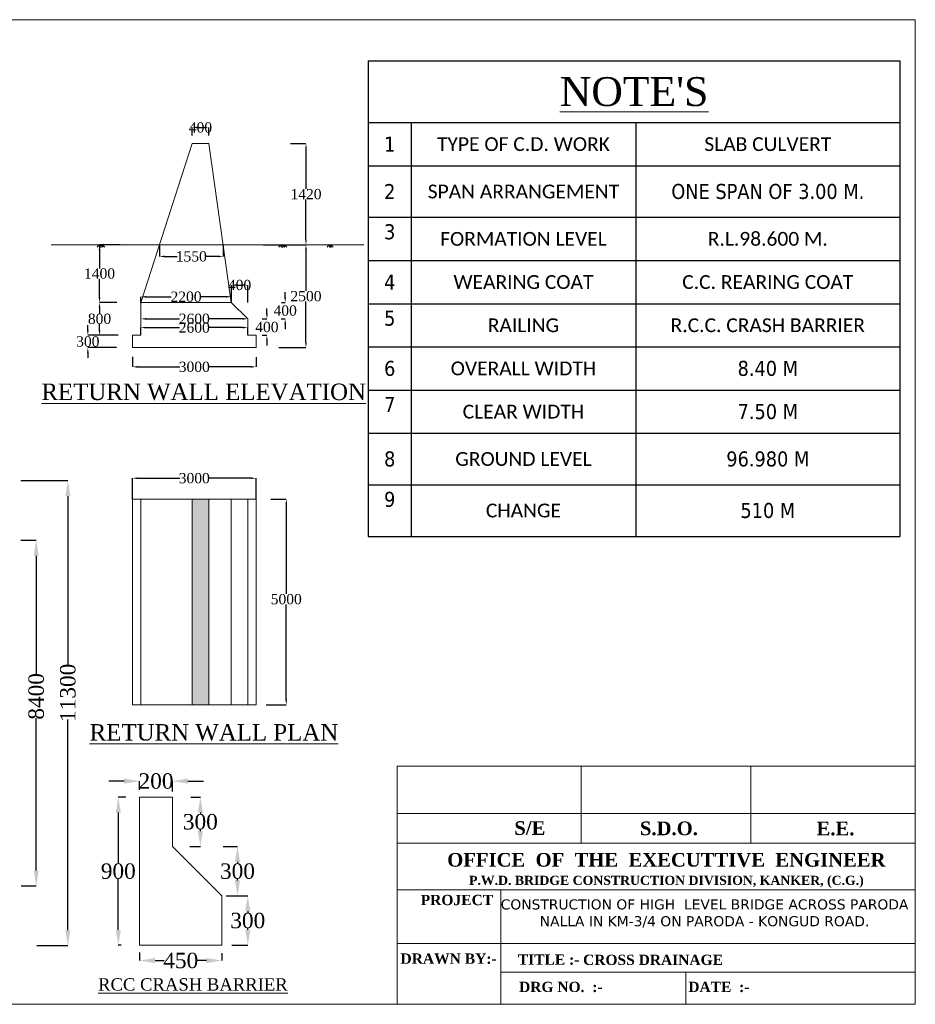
# Model space of a CAD drawing. Header units: millimetres. Extents: x 103078 to 28304254, y -3207472 to 1073464.
# Tile 4 of 4: x 28217210 to 28304254, y 977751 to 1073464. Entities that reach past the tile are written whole.
import ezdxf

# ---------------------------------------------------------------- set-up
doc = ezdxf.new("R2010")
doc.units = ezdxf.units.MM
doc.header["$LTSCALE"] = 60
doc.header["$MEASUREMENT"] = 0
doc.linetypes.add('ACAD_ISO03W100', pattern=[30, 12, -18])
doc.layers.add('PDF_H.F.L.', color=7, linetype='ACAD_ISO03W100')
doc.styles.add('PDF Arial Bold', font='times.ttf')
doc.dimstyles.get("Standard").update_dxf_attribs({"dimtxt": 400, "dimasz": 215, "dimexe": 0.18, "dimexo": 0.0625, "dimgap": 0.09, "dimtad": 0, "dimtih": 1, "dimtoh": 1, "dimdec": 0, "dimzin": 4, "dimdsep": 46, "dimtxsty": 'Standard', "dimblk": 'OPEN90', "dimcen": 0, "dimadec": 0, "dimazin": 1, "dimtfac": 1, "dimtdec": 0, "dimtix": 1, "dimtofl": 0, "dimtmove": 0, "dimatfit": 3, "dimldrblk": 'OPEN30', "dimfxl": 1, "dimtolj": 1, "dimtzin": 0, "dimarcsym": 0})

# ---------------------------------------------------------------- blocks, each defined once
blk = doc.blocks.new('*T133')
at = {"color": 0, "linetype": 'ByBlock', "lineweight": -2, "ltscale": 2, "transparency": 16777216}
for p, q in [((0, 0), (51656, 0)), ((0, 0), (0, -46214)), ((51656, 0), (51656, -46214)), ((0, -5998), (51656, -5998)), ((4160, -5998), (4160, -46214)), ((25992, -5998), (25992, -46214)), ((0, -10197), (51656, -10197)), ((0, -15203), (51656, -15203)), ((0, -19402), (51656, -19402)), ((0, -23601), (51656, -23601)), ((0, -27800), (51656, -27800)), ((0, -31999), (51656, -31999)), ((0, -36198), (51656, -36198)), ((0, -41206), (51656, -41206)), ((0, -46214), (51656, -46214))]:
    blk.add_line(p, q, dxfattribs=at)
at = {"color": 0, "linetype": 'Continuous', "lineweight": 9, "ltscale": 2, "transparency": 16777216}
for s, insert, char_height, width, attachment_point in [("{\\fTimes New Roman|b0|i0|c0|p18;\\L\\C256;NOTE'S}", (25828, -2999), 2810.51, 50306.46, 5), ('{\\fTahoma|b0|i0|c0|p34;\\C256;1', (2080, -8097), 1461.32, 2810.51, 5), ('{\\fCalibri|b0|i0|c0|p34;\\H0.91667x;\\C256;TYPE OF C.D. WORK  }', (15076, -8097), 1461.32, 20483.41, 5), ('{\\fCalibri|b0|i0|c0|p34;\\H0.91667x;\\C256;SLAB CULVERT}', (38824, -8097), 1461.32, 24314.46, 5), ('{\\fTahoma|b0|i0|c0|p34;\\C256;2', (2080, -12700), 1461.32, 2810.51, 5), ('{\\fCalibri|b0|i0|c0|p34;\\H0.91667x;\\C256;SPAN ARRANGEMENT}', (15076, -12700), 1461.32, 20483.41, 5), ('{\\fTahoma|b0|i0|c0|p34;\\C256;ONE SPAN OF 3.00 M.}', (38824, -12700), 1461.32, 24314.46, 5), ('{\\fTahoma|b0|i0|c0|p34;\\C256;3', (2080, -15878), 1461.32, 2810.51, 2), ('{\\fCalibri|b0|i0|c0|p34;\\H0.91667x;\\C256;FORMATION LEVEL   }', (15076, -17303), 1461.32, 20483.41, 5), ('{\\fCalibri|b0|i0|c0|p34;\\H0.91667x;\\C256;R.L.98.600 M.}', (38824, -17303), 1461.32, 24314.46, 5), ('{\\fTahoma|b0|i0|c0|p34;\\C256;4', (2080, -21502), 1461.32, 2810.51, 5), ('{\\fCalibri|b0|i0|c0|p34;\\H0.91667x;\\C256;WEARING COAT }', (15076, -21502), 1461.32, 20483.41, 5), ('{\\fCalibri|b0|i0|c0|p34;\\H0.91667x;\\C256;C.C. REARING COAT}', (38824, -21502), 1461.32, 24314.46, 5), ('{\\fTahoma|b0|i0|c0|p34;\\C256;5', (2080, -24276), 1461.32, 2810.51, 2), ('{\\fCalibri|b0|i0|c0|p34;\\H0.91667x;\\C256;RAILING}', (15076, -25701), 1461.32, 20483.41, 5), ('{\\fCalibri|b0|i0|c0|p34;\\H0.91667x;\\C256;R.C.C. CRASH BARRIER}', (38824, -25701), 1461.32, 24314.46, 5), ('{\\fTahoma|b0|i0|c0|p34;\\C256;6', (2080, -29900), 1461.32, 2810.51, 5), ('{\\fCalibri|b0|i0|c0|p34;\\H0.91667x;\\C256;OVERALL WIDTH}', (15076, -29900), 1461.32, 20483.41, 5), ('{\\fTahoma|b0|i0|c0|p34;\\C256;8.40 M}', (38824, -29900), 1461.32, 24314.46, 5), ('{\\fTahoma|b0|i0|c0|p34;\\C256;7', (2080, -32674), 1461.32, 2810.51, 2), ('{\\fCalibri|b0|i0|c0|p34;\\H0.91667x;\\C256;CLEAR WIDTH}', (15076, -34099), 1461.32, 20483.41, 5), ('{\\fTahoma|b0|i0|c0|p34;\\C256;7.50 M}', (38824, -34099), 1461.32, 24314.46, 5), ('{\\fTahoma|b0|i0|c0|p34;\\C256;8', (2080, -38702), 1461.32, 2810.51, 5), ('{\\fCalibri|b0|i0|c0|p34;\\H0.91667x;\\C256;GROUND LEVEL }', (15076, -38702), 1461.32, 20483.41, 5), ('{\\fTahoma|b0|i0|c0|p34;\\C256;96.980 M}', (38824, -38702), 1461.32, 24314.46, 5), ('{\\fTahoma|b0|i0|c0|p34;\\C256;9', (2080, -41881), 1461.32, 2810.51, 2), ('{\\fCalibri|b0|i0|c0|p34;\\H0.91667x;\\C256;CHANGE}', (15076, -43710), 1461.32, 20483.41, 5), ('{\\fTahoma|b0|i0|c0|p34;\\C256;510 M}', (38824, -43710), 1461.32, 24314.46, 5)]:
    blk.add_mtext(s, dxfattribs=dict(at, insert=insert, char_height=char_height, width=width, attachment_point=attachment_point))
blk = doc.blocks.new('*D154')
at = {"color": 0, "linetype": 'Continuous', "lineweight": -2, "ltscale": 2, "transparency": 16777216}
for p, q in [((28243518, 1061422), (28245035, 1061422)), ((28245035, 1060922), (28245035, 1057011)), ((28245035, 1052082), (28245035, 1055993)), ((28243957, 1051582), (28245035, 1051582))]:
    blk.add_line(p, q, dxfattribs=at)
at = {"color": 0, "linetype": 'Continuous', "lineweight": 9, "ltscale": 2, "transparency": 16777216}
for points in [[(28244952, 1060922), (28245119, 1060922), (28245035, 1061422)], [(28244952, 1052082), (28245119, 1052082), (28245035, 1051582)]]:
    blk.add_solid(points, dxfattribs=at)
at = {"layer": 'Defpoints', "color": 0, "linetype": 'Continuous', "lineweight": 9, "ltscale": 2, "transparency": 16777216}
for p in [(28243518, 1061422), (28243957, 1051582), (28245035, 1051582)]:
    blk.add_point(p, dxfattribs=at)
at = {"color": 0, "linetype": 'Continuous', "lineweight": 9, "ltscale": 2, "transparency": 16777216, "insert": (28245035, 1056502), "char_height": 1000, "attachment_point": 5, "style": 'PDF Arial Bold'}
blk.add_mtext('\\A1;1420', dxfattribs=at)
blk = doc.blocks.new('*D155')
at = {"color": 0, "linetype": 'Continuous', "lineweight": -2, "ltscale": 2, "transparency": 16777216}
for p, q in [((28228179, 1040686), (28228179, 1039715)), ((28240179, 1040653), (28240179, 1039715)), ((28228679, 1039715), (28232758, 1039715)), ((28239679, 1039715), (28235599, 1039715))]:
    blk.add_line(p, q, dxfattribs=at)
at = {"color": 0, "linetype": 'Continuous', "lineweight": 9, "ltscale": 2, "transparency": 16777216}
for points in [[(28228679, 1039798), (28228679, 1039631), (28228179, 1039715)], [(28239679, 1039798), (28239679, 1039631), (28240179, 1039715)]]:
    blk.add_solid(points, dxfattribs=at)
at = {"layer": 'Defpoints', "color": 0, "linetype": 'Continuous', "lineweight": 9, "ltscale": 2, "transparency": 16777216}
for p in [(28228179, 1040687), (28240179, 1040653), (28240179, 1039715)]:
    blk.add_point(p, dxfattribs=at)
at = {"color": 0, "linetype": 'Continuous', "lineweight": 9, "ltscale": 2, "transparency": 16777216, "insert": (28234179, 1039715), "char_height": 1000, "attachment_point": 5, "style": 'PDF Arial Bold'}
blk.add_mtext('\\A1;3000', dxfattribs=at)
blk = doc.blocks.new('*D156')
at = {"color": 0, "linetype": 'Continuous', "lineweight": -2, "ltscale": 2, "transparency": 16777216}
for p, q in [((28228979, 1042782), (28228979, 1043535)), ((28229479, 1043535), (28232744, 1043535)), ((28238879, 1043535), (28235613, 1043535)), ((28239379, 1042782), (28239379, 1043535))]:
    blk.add_line(p, q, dxfattribs=at)
at = {"color": 0, "linetype": 'Continuous', "lineweight": 9, "ltscale": 2, "transparency": 16777216}
for points in [[(28229479, 1043618), (28229479, 1043452), (28228979, 1043535)], [(28238879, 1043618), (28238879, 1043452), (28239379, 1043535)]]:
    blk.add_solid(points, dxfattribs=at)
at = {"layer": 'Defpoints', "color": 0, "linetype": 'Continuous', "lineweight": 9, "ltscale": 2, "transparency": 16777216}
for p in [(28239379, 1043535), (28228979, 1042782), (28239379, 1042782)]:
    blk.add_point(p, dxfattribs=at)
at = {"color": 0, "linetype": 'Continuous', "lineweight": 9, "ltscale": 2, "transparency": 16777216, "insert": (28234179, 1043535), "char_height": 1000, "attachment_point": 5, "style": 'PDF Arial Bold'}
blk.add_mtext('\\A1;2600', dxfattribs=at)
blk = doc.blocks.new('*D157')
at = {"color": 0, "linetype": 'Continuous', "lineweight": -2, "ltscale": 2, "transparency": 16777216}
for p, q in [((28228979, 1045982), (28228979, 1046528)), ((28229479, 1046528), (28231944, 1046528)), ((28237279, 1046528), (28234813, 1046528)), ((28237779, 1045982), (28237779, 1046528))]:
    blk.add_line(p, q, dxfattribs=at)
at = {"color": 0, "linetype": 'Continuous', "lineweight": 9, "ltscale": 2, "transparency": 16777216}
for points in [[(28229479, 1046611), (28229479, 1046445), (28228979, 1046528)], [(28237279, 1046611), (28237279, 1046445), (28237779, 1046528)]]:
    blk.add_solid(points, dxfattribs=at)
at = {"layer": 'Defpoints', "color": 0, "linetype": 'Continuous', "lineweight": 9, "ltscale": 2, "transparency": 16777216}
for p in [(28237779, 1046528), (28228979, 1045982), (28237779, 1045982)]:
    blk.add_point(p, dxfattribs=at)
at = {"color": 0, "linetype": 'Continuous', "lineweight": 9, "ltscale": 2, "transparency": 16777216, "insert": (28233379, 1046528), "char_height": 1000, "attachment_point": 5, "style": 'PDF Arial Bold'}
blk.add_mtext('\\A1;2200', dxfattribs=at)
blk = doc.blocks.new('*D166')
at = {"color": 0, "linetype": 'Continuous', "lineweight": -2, "ltscale": 2, "transparency": 16777216}
for p, q in [((28230792, 1051582), (28230792, 1050450)), ((28236981, 1051582), (28236981, 1050450)), ((28231292, 1050450), (28232523, 1050450)), ((28236481, 1050450), (28235250, 1050450))]:
    blk.add_line(p, q, dxfattribs=at)
at = {"color": 0, "linetype": 'Continuous', "lineweight": 9, "ltscale": 2, "transparency": 16777216}
for points in [[(28231292, 1050534), (28231292, 1050367), (28230792, 1050450)], [(28236481, 1050534), (28236481, 1050367), (28236981, 1050450)]]:
    blk.add_solid(points, dxfattribs=at)
at = {"layer": 'Defpoints', "color": 0, "linetype": 'Continuous', "lineweight": 9, "ltscale": 2, "transparency": 16777216}
for p in [(28230792, 1051582), (28236981, 1051582), (28236981, 1050450)]:
    blk.add_point(p, dxfattribs=at)
at = {"color": 0, "linetype": 'Continuous', "lineweight": 9, "ltscale": 2, "transparency": 16777216, "insert": (28233887, 1050450), "char_height": 1000, "attachment_point": 5, "style": 'PDF Arial Bold'}
blk.add_mtext('\\A1;1550', dxfattribs=at)
blk = doc.blocks.new('*D167')
at = {"color": 0, "linetype": 'Continuous', "lineweight": -2, "ltscale": 2, "transparency": 16777216}
for p, q in [((28233979, 1062204), (28233979, 1062985)), ((28234579, 1062985), (28234979, 1062985)), ((28235579, 1062204), (28235579, 1062985))]:
    blk.add_line(p, q, dxfattribs=at)
at = {"color": 0, "linetype": 'Continuous', "lineweight": 9, "ltscale": 2, "transparency": 16777216}
for points in [[(28234579, 1063085), (28234579, 1062885), (28233979, 1062985)], [(28234979, 1063085), (28234979, 1062885), (28235579, 1062985)]]:
    blk.add_solid(points, dxfattribs=at)
at = {"layer": 'Defpoints', "color": 0, "linetype": 'Continuous', "lineweight": 9, "ltscale": 2, "transparency": 16777216}
for p in [(28235579, 1062985), (28233979, 1062204), (28235579, 1062204)]:
    blk.add_point(p, dxfattribs=at)
at = {"color": 0, "linetype": 'Continuous', "lineweight": 9, "ltscale": 2, "transparency": 16777216, "insert": (28234779, 1062985), "char_height": 1000, "attachment_point": 5, "style": 'PDF Arial Bold'}
blk.add_mtext('\\A1;400', dxfattribs=at)
blk = doc.blocks.new('*D158')
at = {"color": 0, "linetype": 'Continuous', "lineweight": -2, "ltscale": 2, "transparency": 16777216}
for p, q in [((28240891, 1051582), (28245035, 1051582)), ((28245035, 1051082), (28245035, 1047091)), ((28245035, 1042082), (28245035, 1046073)), ((28242394, 1041582), (28245035, 1041582))]:
    blk.add_line(p, q, dxfattribs=at)
at = {"color": 0, "linetype": 'Continuous', "lineweight": 9, "ltscale": 2, "transparency": 16777216}
for points in [[(28244952, 1051082), (28245119, 1051082), (28245035, 1051582)], [(28244952, 1042082), (28245119, 1042082), (28245035, 1041582)]]:
    blk.add_solid(points, dxfattribs=at)
at = {"layer": 'Defpoints', "color": 0, "linetype": 'Continuous', "lineweight": 9, "ltscale": 2, "transparency": 16777216}
for p in [(28240891, 1051582), (28245035, 1051582), (28242394, 1041582)]:
    blk.add_point(p, dxfattribs=at)
at = {"color": 0, "linetype": 'Continuous', "lineweight": 9, "ltscale": 2, "transparency": 16777216, "insert": (28245035, 1046582), "char_height": 1000, "attachment_point": 5, "style": 'PDF Arial Bold'}
blk.add_mtext('\\A1;2500', dxfattribs=at)
blk = doc.blocks.new('*D159')
at = {"color": 0, "linetype": 'Continuous', "lineweight": -2, "ltscale": 2, "transparency": 16777216}
for p, q in [((28241633, 1026869), (28243118, 1026869)), ((28243117, 1026369), (28243117, 1017638)), ((28243117, 1007369), (28243117, 1016621)), ((28241149, 1006869), (28243118, 1006869))]:
    blk.add_line(p, q, dxfattribs=at)
at = {"color": 0, "linetype": 'Continuous', "lineweight": 9, "ltscale": 2, "transparency": 16777216}
for points in [[(28243034, 1026369), (28243201, 1026369), (28243117, 1026869)], [(28243034, 1007369), (28243201, 1007369), (28243117, 1006869)]]:
    blk.add_solid(points, dxfattribs=at)
at = {"layer": 'Defpoints', "color": 0, "linetype": 'Continuous', "lineweight": 9, "ltscale": 2, "transparency": 16777216}
for p in [(28241633, 1026869), (28241149, 1006869), (28243117, 1006869)]:
    blk.add_point(p, dxfattribs=at)
at = {"color": 0, "linetype": 'Continuous', "lineweight": 9, "ltscale": 2, "transparency": 16777216, "insert": (28243117, 1017130), "char_height": 1000, "attachment_point": 5, "style": 'PDF Arial Bold'}
blk.add_mtext('\\A1;5000', dxfattribs=at)
blk = doc.blocks.new('*D168')
at = {"color": 0, "linetype": 'Continuous', "lineweight": -2, "ltscale": 2, "transparency": 16777216}
for p, q in [((28228179, 1026869), (28228179, 1028893)), ((28228679, 1028893), (28232758, 1028893)), ((28239679, 1028893), (28235599, 1028893)), ((28240179, 1026869), (28240179, 1028893))]:
    blk.add_line(p, q, dxfattribs=at)
at = {"color": 0, "linetype": 'Continuous', "lineweight": 9, "ltscale": 2, "transparency": 16777216}
for points in [[(28228679, 1028976), (28228679, 1028810), (28228179, 1028893)], [(28239679, 1028976), (28239679, 1028810), (28240179, 1028893)]]:
    blk.add_solid(points, dxfattribs=at)
at = {"layer": 'Defpoints', "color": 0, "linetype": 'Continuous', "lineweight": 9, "ltscale": 2, "transparency": 16777216}
for p in [(28240179, 1028893), (28228179, 1026869), (28240179, 1026869)]:
    blk.add_point(p, dxfattribs=at)
at = {"color": 0, "linetype": 'Continuous', "lineweight": 9, "ltscale": 2, "transparency": 16777216, "insert": (28234179, 1028893), "char_height": 1000, "attachment_point": 5, "style": 'PDF Arial Bold'}
blk.add_mtext('\\A1;3000', dxfattribs=at)
blk = doc.blocks.new('*D160')
at = {"color": 0, "linetype": 'Continuous', "lineweight": -2, "ltscale": 2, "transparency": 16777216}
for p, q in [((28225934, 1045982), (28224969, 1045982)), ((28224969, 1045482), (28224969, 1044891)), ((28224969, 1043282), (28224969, 1043873)), ((28225846, 1042782), (28224969, 1042782))]:
    blk.add_line(p, q, dxfattribs=at)
at = {"color": 0, "linetype": 'Continuous', "lineweight": 9, "ltscale": 2, "transparency": 16777216}
for points in [[(28224886, 1045482), (28225053, 1045482), (28224969, 1045982)], [(28224886, 1043282), (28225053, 1043282), (28224969, 1042782)]]:
    blk.add_solid(points, dxfattribs=at)
at = {"layer": 'Defpoints', "color": 0, "linetype": 'Continuous', "lineweight": 9, "ltscale": 2, "transparency": 16777216}
for p in [(28224969, 1045982), (28225934, 1045982), (28225846, 1042782)]:
    blk.add_point(p, dxfattribs=at)
at = {"color": 0, "linetype": 'Continuous', "lineweight": 9, "ltscale": 2, "transparency": 16777216, "insert": (28224969, 1044382), "char_height": 1000, "width": 0.456, "attachment_point": 5, "style": 'PDF Arial Bold'}
blk.add_mtext('\\A1;800', dxfattribs=at)
blk = doc.blocks.new('*D161')
at = {"color": 0, "linetype": 'Continuous', "lineweight": -2, "ltscale": 2, "transparency": 16777216}
for p, q in [((28226967, 1051582), (28224969, 1051582)), ((28224969, 1051082), (28224969, 1049291)), ((28224969, 1046482), (28224969, 1048273)), ((28226646, 1045982), (28224969, 1045982))]:
    blk.add_line(p, q, dxfattribs=at)
at = {"color": 0, "linetype": 'Continuous', "lineweight": 9, "ltscale": 2, "transparency": 16777216}
for points in [[(28224886, 1051082), (28225053, 1051082), (28224969, 1051582)], [(28224886, 1046482), (28225053, 1046482), (28224969, 1045982)]]:
    blk.add_solid(points, dxfattribs=at)
at = {"layer": 'Defpoints', "color": 0, "linetype": 'Continuous', "lineweight": 9, "ltscale": 2, "transparency": 16777216}
for p in [(28226967, 1051582), (28224969, 1045982), (28226646, 1045982)]:
    blk.add_point(p, dxfattribs=at)
at = {"color": 0, "linetype": 'Continuous', "lineweight": 9, "ltscale": 2, "transparency": 16777216, "insert": (28224969, 1048782), "char_height": 1000, "attachment_point": 5, "style": 'PDF Arial Bold'}
blk.add_mtext('\\A1;1400', dxfattribs=at)
blk = doc.blocks.new('*D162')
at = {"color": 0, "linetype": 'Continuous', "lineweight": -2, "ltscale": 2, "transparency": 16777216}
for p, q in [((28223831, 1043282), (28223831, 1043782)), ((28226772, 1042782), (28223831, 1042782)), ((28226621, 1041582), (28223831, 1041582)), ((28223831, 1041082), (28223831, 1040582))]:
    blk.add_line(p, q, dxfattribs=at)
at = {"color": 0, "linetype": 'Continuous', "lineweight": 9, "ltscale": 2, "transparency": 16777216}
for points in [[(28223748, 1043282), (28223915, 1043282), (28223831, 1042782)], [(28223748, 1041082), (28223915, 1041082), (28223831, 1041582)]]:
    blk.add_solid(points, dxfattribs=at)
at = {"layer": 'Defpoints', "color": 0, "linetype": 'Continuous', "lineweight": 9, "ltscale": 2, "transparency": 16777216}
for p in [(28226772, 1042782), (28223831, 1041582), (28226621, 1041582)]:
    blk.add_point(p, dxfattribs=at)
at = {"color": 0, "linetype": 'Continuous', "lineweight": 9, "ltscale": 2, "transparency": 16777216, "insert": (28223831, 1042182), "char_height": 1000, "attachment_point": 5, "style": 'PDF Arial Bold'}
blk.add_mtext('\\A1;300', dxfattribs=at)
blk = doc.blocks.new('*D169')
at = {"color": 0, "linetype": 'Continuous', "lineweight": -2, "ltscale": 2, "transparency": 16777216}
for p, q in [((28228979, 1044382), (28228979, 1044382)), ((28229479, 1044382), (28232744, 1044382)), ((28238879, 1044382), (28235613, 1044382)), ((28239379, 1044382), (28239379, 1044382))]:
    blk.add_line(p, q, dxfattribs=at)
at = {"color": 0, "linetype": 'Continuous', "lineweight": 9, "ltscale": 2, "transparency": 16777216}
for points in [[(28229479, 1044465), (28229479, 1044299), (28228979, 1044382)], [(28238879, 1044465), (28238879, 1044299), (28239379, 1044382)]]:
    blk.add_solid(points, dxfattribs=at)
at = {"layer": 'Defpoints', "color": 0, "linetype": 'Continuous', "lineweight": 9, "ltscale": 2, "transparency": 16777216}
for p in [(28228979, 1044382), (28228979, 1044382), (28239379, 1044382)]:
    blk.add_point(p, dxfattribs=at)
at = {"color": 0, "linetype": 'Continuous', "lineweight": 9, "ltscale": 2, "transparency": 16777216, "insert": (28234179, 1044382), "char_height": 1000, "attachment_point": 5, "style": 'PDF Arial Bold'}
blk.add_mtext('\\A1;2600', dxfattribs=at)
blk = doc.blocks.new('*D163')
at = {"color": 0, "linetype": 'Continuous', "lineweight": -2, "ltscale": 2, "transparency": 16777216}
for p, q in [((28241236, 1044882), (28241236, 1045382)), ((28240791, 1044382), (28241236, 1044382)), ((28240791, 1042782), (28241236, 1042782)), ((28241236, 1042282), (28241236, 1041782))]:
    blk.add_line(p, q, dxfattribs=at)
at = {"color": 0, "linetype": 'Continuous', "lineweight": 9, "ltscale": 2, "transparency": 16777216}
for points in [[(28241153, 1044882), (28241319, 1044882), (28241236, 1044382)], [(28241153, 1042282), (28241319, 1042282), (28241236, 1042782)]]:
    blk.add_solid(points, dxfattribs=at)
at = {"layer": 'Defpoints', "color": 0, "linetype": 'Continuous', "lineweight": 9, "ltscale": 2, "transparency": 16777216}
for p in [(28240791, 1044382), (28240791, 1042782), (28241236, 1042782)]:
    blk.add_point(p, dxfattribs=at)
at = {"color": 0, "linetype": 'Continuous', "lineweight": 9, "ltscale": 2, "transparency": 16777216, "insert": (28241236, 1043582), "char_height": 1000, "attachment_point": 5, "style": 'PDF Arial Bold'}
blk.add_mtext('\\A1;400', dxfattribs=at)
blk = doc.blocks.new('*D164')
at = {"color": 0, "linetype": 'Continuous', "lineweight": -2, "ltscale": 2, "transparency": 16777216}
for p, q in [((28243014, 1046482), (28243014, 1046982)), ((28242665, 1045982), (28243014, 1045982)), ((28242617, 1044382), (28243014, 1044382)), ((28243014, 1043882), (28243014, 1043382))]:
    blk.add_line(p, q, dxfattribs=at)
at = {"color": 0, "linetype": 'Continuous', "lineweight": 9, "ltscale": 2, "transparency": 16777216}
for points in [[(28242930, 1046482), (28243097, 1046482), (28243014, 1045982)], [(28242930, 1043882), (28243097, 1043882), (28243014, 1044382)]]:
    blk.add_solid(points, dxfattribs=at)
at = {"layer": 'Defpoints', "color": 0, "linetype": 'Continuous', "lineweight": 9, "ltscale": 2, "transparency": 16777216}
for p in [(28242664, 1045982), (28242617, 1044382), (28243014, 1044382)]:
    blk.add_point(p, dxfattribs=at)
at = {"color": 0, "linetype": 'Continuous', "lineweight": 9, "ltscale": 2, "transparency": 16777216, "insert": (28243014, 1045182), "char_height": 1000, "attachment_point": 5, "style": 'PDF Arial Bold'}
blk.add_mtext('\\A1;400', dxfattribs=at)
blk = doc.blocks.new('*D165')
at = {"color": 0, "linetype": 'Continuous', "lineweight": -2, "ltscale": 2, "transparency": 16777216}
for p, q in [((28237779, 1045982), (28237779, 1047670)), ((28238279, 1047670), (28238879, 1047670)), ((28239379, 1045982), (28239379, 1047670))]:
    blk.add_line(p, q, dxfattribs=at)
at = {"color": 0, "linetype": 'Continuous', "lineweight": 9, "ltscale": 2, "transparency": 16777216}
for points in [[(28238279, 1047753), (28238279, 1047586), (28237779, 1047670)], [(28238879, 1047753), (28238879, 1047586), (28239379, 1047670)]]:
    blk.add_solid(points, dxfattribs=at)
at = {"layer": 'Defpoints', "color": 0, "linetype": 'Continuous', "lineweight": 9, "ltscale": 2, "transparency": 16777216}
for p in [(28239379, 1047670), (28237779, 1045982), (28239379, 1045982)]:
    blk.add_point(p, dxfattribs=at)
at = {"color": 0, "linetype": 'Continuous', "lineweight": 9, "ltscale": 2, "transparency": 16777216, "insert": (28238579, 1047670), "char_height": 1000, "attachment_point": 5, "style": 'PDF Arial Bold'}
blk.add_mtext('\\A1;400', dxfattribs=at)
blk = doc.blocks.new('*D171')
at = {"color": 0, "linetype": 'Continuous', "lineweight": -2, "ltscale": 2, "transparency": 16777216}
for p, q in [((28217334, 1022856), (28218819, 1022856)), ((28218819, 1021356), (28218819, 1009791)), ((28218819, 990756), (28218819, 1005575)), ((28217350, 989256), (28218819, 989256))]:
    blk.add_line(p, q, dxfattribs=at)
at = {"color": 0, "linetype": 'Continuous', "lineweight": 9, "ltscale": 2, "transparency": 16777216}
for points in [[(28218569, 1021356), (28219069, 1021356), (28218819, 1022856)], [(28218569, 990756), (28219069, 990756), (28218819, 989256)]]:
    blk.add_solid(points, dxfattribs=at)
at = {"layer": 'Defpoints', "color": 0, "linetype": 'Continuous', "lineweight": 9, "ltscale": 2, "transparency": 16777216}
for p in [(28217334, 1022856), (28217349, 989256), (28218819, 989256)]:
    blk.add_point(p, dxfattribs=at)
at = {"color": 0, "linetype": 'Continuous', "lineweight": 9, "ltscale": 2, "transparency": 16777216, "insert": (28218819, 1007683), "char_height": 1500, "attachment_point": 5, "rotation": 90, "style": 'PDF Arial Bold'}
blk.add_mtext('\\A1;8400', dxfattribs=at)
blk = doc.blocks.new('*D173')
at = {"color": 0, "linetype": 'Continuous', "lineweight": -2, "ltscale": 2, "transparency": 16777216}
for p, q in [((28217334, 1028657), (28221894, 1028657)), ((28221894, 1027157), (28221894, 1010628)), ((28221894, 984956), (28221894, 1005429)), ((28218887, 983456), (28221894, 983456))]:
    blk.add_line(p, q, dxfattribs=at)
at = {"color": 0, "linetype": 'Continuous', "lineweight": 9, "ltscale": 2, "transparency": 16777216}
for points in [[(28221644, 1027157), (28222144, 1027157), (28221894, 1028657)], [(28221644, 984956), (28222144, 984956), (28221894, 983456)]]:
    blk.add_solid(points, dxfattribs=at)
at = {"layer": 'Defpoints', "color": 0, "linetype": 'Continuous', "lineweight": 9, "ltscale": 2, "transparency": 16777216}
for p in [(28217334, 1028657), (28218887, 983456), (28221894, 983456)]:
    blk.add_point(p, dxfattribs=at)
at = {"color": 0, "linetype": 'Continuous', "lineweight": 9, "ltscale": 2, "transparency": 16777216, "insert": (28221894, 1008028), "char_height": 1500, "attachment_point": 5, "rotation": 90, "style": 'PDF Arial Bold'}
blk.add_mtext('\\A1;11300', dxfattribs=at)
blk = doc.blocks.new('*D176')
at = {"color": 0, "linetype": 'Continuous', "lineweight": -2, "ltscale": 2, "transparency": 16777216}
for p, q in [((28227512, 997889), (28226793, 997889)), ((28226793, 996389), (28226793, 991454)), ((28226793, 984989), (28226793, 989923)), ((28227087, 983489), (28226793, 983489))]:
    blk.add_line(p, q, dxfattribs=at)
at = {"color": 0, "linetype": 'Continuous', "lineweight": 9, "ltscale": 2, "transparency": 16777216}
for points in [[(28226543, 996389), (28227043, 996389), (28226793, 997889)], [(28226543, 984989), (28227043, 984989), (28226793, 983489)]]:
    blk.add_solid(points, dxfattribs=at)
at = {"layer": 'Defpoints', "color": 0, "linetype": 'Continuous', "lineweight": 9, "ltscale": 2, "transparency": 16777216}
for p in [(28227512, 997889), (28226793, 983489), (28227087, 983489)]:
    blk.add_point(p, dxfattribs=at)
at = {"color": 0, "linetype": 'Continuous', "lineweight": 9, "ltscale": 2, "transparency": 16777216, "insert": (28226793, 990688), "char_height": 1500, "attachment_point": 5, "style": 'PDF Arial Bold'}
blk.add_mtext('\\A1;900', dxfattribs=at)
blk = doc.blocks.new('*D177')
at = {"color": 0, "linetype": 'Continuous', "lineweight": -2, "ltscale": 2, "transparency": 16777216}
for p, q in [((28227361, 999448), (28225861, 999448)), ((28228861, 998612), (28228861, 999448)), ((28232061, 998452), (28232061, 999448)), ((28233561, 999448), (28235061, 999448))]:
    blk.add_line(p, q, dxfattribs=at)
at = {"color": 0, "linetype": 'Continuous', "lineweight": 9, "ltscale": 2, "transparency": 16777216}
for points in [[(28227361, 999698), (28227361, 999198), (28228861, 999448)], [(28233561, 999698), (28233561, 999198), (28232061, 999448)]]:
    blk.add_solid(points, dxfattribs=at)
at = {"layer": 'Defpoints', "color": 0, "linetype": 'Continuous', "lineweight": 9, "ltscale": 2, "transparency": 16777216}
for p in [(28232061, 999448), (28228861, 998612), (28232061, 998452)]:
    blk.add_point(p, dxfattribs=at)
at = {"color": 0, "linetype": 'Continuous', "lineweight": 9, "ltscale": 2, "transparency": 16777216, "insert": (28230461, 999448), "char_height": 1500, "attachment_point": 5, "style": 'PDF Arial Bold'}
blk.add_mtext('\\A1;200', dxfattribs=at)
blk = doc.blocks.new('*D178')
at = {"color": 0, "linetype": 'Continuous', "lineweight": -2, "ltscale": 2, "transparency": 16777216}
for p, q in [((28228861, 982786), (28228861, 982002)), ((28236861, 982714), (28236861, 982002)), ((28230361, 982002), (28231256, 982002)), ((28235361, 982002), (28234465, 982002))]:
    blk.add_line(p, q, dxfattribs=at)
at = {"color": 0, "linetype": 'Continuous', "lineweight": 9, "ltscale": 2, "transparency": 16777216}
for points in [[(28230361, 982252), (28230361, 981752), (28228861, 982002)], [(28235361, 982252), (28235361, 981752), (28236861, 982002)]]:
    blk.add_solid(points, dxfattribs=at)
at = {"layer": 'Defpoints', "color": 0, "linetype": 'Continuous', "lineweight": 9, "ltscale": 2, "transparency": 16777216}
for p in [(28228861, 982786), (28236861, 982714), (28236861, 982002)]:
    blk.add_point(p, dxfattribs=at)
at = {"color": 0, "linetype": 'Continuous', "lineweight": 9, "ltscale": 2, "transparency": 16777216, "insert": (28232861, 982002), "char_height": 1500, "attachment_point": 5, "style": 'PDF Arial Bold'}
blk.add_mtext('\\A1;450', dxfattribs=at)
blk = doc.blocks.new('*D179')
at = {"color": 0, "linetype": 'Continuous', "lineweight": -2, "ltscale": 2, "transparency": 16777216}
for p, q in [((28238145, 988289), (28239376, 988289)), ((28239376, 986789), (28239376, 986652)), ((28239376, 984989), (28239376, 985125)), ((28237840, 983489), (28239376, 983489))]:
    blk.add_line(p, q, dxfattribs=at)
at = {"color": 0, "linetype": 'Continuous', "lineweight": 9, "ltscale": 2, "transparency": 16777216}
for points in [[(28239126, 986789), (28239626, 986789), (28239376, 988289)], [(28239126, 984989), (28239626, 984989), (28239376, 983489)]]:
    blk.add_solid(points, dxfattribs=at)
at = {"layer": 'Defpoints', "color": 0, "linetype": 'Continuous', "lineweight": 9, "ltscale": 2, "transparency": 16777216}
for p in [(28238145, 988289), (28239376, 988289), (28237840, 983489)]:
    blk.add_point(p, dxfattribs=at)
at = {"color": 0, "linetype": 'Continuous', "lineweight": 9, "ltscale": 2, "transparency": 16777216, "insert": (28239376, 985888), "char_height": 1500, "attachment_point": 5, "style": 'PDF Arial Bold'}
blk.add_mtext('\\A1;300', dxfattribs=at)
blk = doc.blocks.new('*D180')
at = {"color": 0, "linetype": 'Continuous', "lineweight": -2, "ltscale": 2, "transparency": 16777216}
for p, q in [((28233827, 997889), (28234767, 997889)), ((28234767, 996389), (28234767, 996252)), ((28234767, 994589), (28234767, 994725)), ((28233738, 993089), (28234767, 993089))]:
    blk.add_line(p, q, dxfattribs=at)
at = {"color": 0, "linetype": 'Continuous', "lineweight": 9, "ltscale": 2, "transparency": 16777216}
for points in [[(28234517, 996389), (28235017, 996389), (28234767, 997889)], [(28234517, 994589), (28235017, 994589), (28234767, 993089)]]:
    blk.add_solid(points, dxfattribs=at)
at = {"layer": 'Defpoints', "color": 0, "linetype": 'Continuous', "lineweight": 9, "ltscale": 2, "transparency": 16777216}
for p in [(28233827, 997889), (28233738, 993089), (28234767, 993089)]:
    blk.add_point(p, dxfattribs=at)
at = {"color": 0, "linetype": 'Continuous', "lineweight": 9, "ltscale": 2, "transparency": 16777216, "insert": (28234767, 995488), "char_height": 1500, "attachment_point": 5, "style": 'PDF Arial Bold'}
blk.add_mtext('\\A1;300', dxfattribs=at)
blk = doc.blocks.new('*D181')
at = {"color": 0, "linetype": 'Continuous', "lineweight": -2, "ltscale": 2, "transparency": 16777216}
for p, q in [((28236975, 993089), (28238376, 993089)), ((28238376, 991589), (28238376, 991452)), ((28238376, 989789), (28238376, 989925)), ((28237284, 988289), (28238376, 988289))]:
    blk.add_line(p, q, dxfattribs=at)
at = {"color": 0, "linetype": 'Continuous', "lineweight": 9, "ltscale": 2, "transparency": 16777216}
for points in [[(28238126, 991589), (28238626, 991589), (28238376, 993089)], [(28238126, 989789), (28238626, 989789), (28238376, 988289)]]:
    blk.add_solid(points, dxfattribs=at)
at = {"layer": 'Defpoints', "color": 0, "linetype": 'Continuous', "lineweight": 9, "ltscale": 2, "transparency": 16777216}
for p in [(28236975, 993089), (28237284, 988289), (28238376, 988289)]:
    blk.add_point(p, dxfattribs=at)
at = {"color": 0, "linetype": 'Continuous', "lineweight": 9, "ltscale": 2, "transparency": 16777216, "insert": (28238376, 990688), "char_height": 1500, "attachment_point": 5, "style": 'PDF Arial Bold'}
blk.add_mtext('\\A1;300', dxfattribs=at)

msp = doc.modelspace()

# ---------------------------------------------------------------- hatches: boundary and pattern name
at = {"linetype": 'Continuous', "lineweight": 9, "ltscale": 2}
h = msp.add_hatch(dxfattribs=at)
h.set_pattern_fill('AR-CONC', scale=50)
h.set_pattern_definition([(50, (6336963.38, 178638.54), (358.6300913, -31.3760675), [37.5, -412.5]), (355, (6336963.38, 178638.54), (-69.375667, 376.096067), [30, -330]), (100.4514445, (6336993.26, 178635.92), (289.2544234, 344.7199955), [31.870096, -350.571056]), (46.1842, (6336963.38, 178738.54), (533.620665, -82.75964), [56.25, -618.75]), (96.6356355, (6337007.85, 178731.64), (467.330973, 487.0593), [47.805171, -525.85688]), (351.184164, (6336963.4, 178738.54), (467.330973, 487.0593), [45, -495]), (21, (6337013.38, 178713.54), (298.453526, -201.3094453), [37.5, -412.5]), (326, (6337013.38, 178713.54), (121.657666, 362.5750225), [30, -330]), (71.4514447, (6337038.25, 178696.76), (420.1111884, 161.2655764), [31.870095, -350.571056]), (37.5, (6336963.38, 178638.54), (6.07992766, 166.4469269), [0, -326, 0, -335, 0, -331.25]), (7.5, (6336963.38, 178638.54), (131.5347687, 197.205856), [0, -191, 0, -318.5, 0, -126.25]), (327.5, (6336851.88, 178638.54), (266.9112181, -11.2774359), [0, -125, 0, -390, 0, -517.5]), (317.5, (6336801.88, 178638.54), (291.5930847, 50.0524912), [0, -162.5, 0, -259, 0, -367.5])])
h.paths.add_polyline_path([(28235578.9, 1026869), (28233978.9, 1026869), (28233978.9, 1006869), (28235578.9, 1006869)])

# ---------------------------------------------------------------- linework, layer by layer
at = {"color": 7, "linetype": 'Continuous', "lineweight": 9, "ltscale": 2}
for p, q in [((28233978.9, 1061422), (28228978.9, 1045982)), ((28235578.9, 1061422), (28233978.9, 1061422)), ((28237778.9, 1045982), (28235578.9, 1061422)), ((28250666.2, 1051582), (28220273.7, 1051582)), ((28224895.7, 1051582), (28224733.2, 1051337.1)), ((28224895.7, 1051582), (28225119.3, 1051322.9)), ((28224926, 1051337.1), (28225085.7, 1051582)), ((28225085.7, 1051582), (28225312.7, 1051337.1)), ((28225258.5, 1051582), (28225119.3, 1051322.9)), ((28225258.5, 1051582), (28225498.7, 1051337.1)), ((28242562.8, 1051582), (28242400.3, 1051337.1)), ((28242562.8, 1051582), (28242786.5, 1051322.9)), ((28242593.1, 1051337.1), (28242752.8, 1051582)), ((28242752.8, 1051582), (28242979.9, 1051337.1)), ((28242925.6, 1051582), (28242786.5, 1051322.9)), ((28242925.6, 1051582), (28243165.9, 1051337.1)), ((28247250.7, 1051582), (28247088.3, 1051337.1)), ((28247250.7, 1051582), (28247474.4, 1051322.9)), ((28247281, 1051337.1), (28247440.8, 1051582)), ((28247440.8, 1051582), (28247667.8, 1051337.1)), ((28247613.6, 1051582), (28247474.4, 1051322.9)), ((28228978.9, 1045982), (28228978.9, 1042782)), ((28228978.9, 1045982), (28237778.9, 1045982)), ((28237778.9, 1045982), (28239378.9, 1044382)), ((28239378.9, 1044382), (28239378.9, 1042782)), ((28228178.9, 1042782), (28228978.9, 1042782)), ((28228178.9, 1042782), (28228178.9, 1041582)), ((28239378.9, 1042782), (28240178.9, 1042782)), ((28240178.9, 1042782), (28240178.9, 1041582)), ((28228178.9, 1041582), (28240178.9, 1041582)), ((28240178.9, 1026869), (28228178.9, 1026869)), ((28228178.9, 1026869), (28228178.9, 1006869)), ((28228978.9, 1026869), (28228978.9, 1006869)), ((28233978.9, 1026869), (28233978.9, 1006869)), ((28235578.9, 1026869), (28235578.9, 1006869)), ((28237778.9, 1026869), (28237778.9, 1006869)), ((28239378.9, 1026869), (28239378.9, 1006869)), ((28240178.9, 1026869), (28240178.9, 1006869)), ((28240178.9, 1006869), (28228178.9, 1006869)), ((28304254.2, 1000913.6), (28304254.2, 977751.1)), ((28228860.7, 997888.5), (28232060.7, 997888.5)), ((28228860.7, 997888.5), (28228860.7, 983488.5)), ((28232060.7, 997888.5), (28232060.7, 993088.5)), ((28236860.7, 988288.5), (28232060.7, 993088.5)), ((28236860.7, 983488.5), (28236860.7, 988288.5)), ((28228860.7, 983488.5), (28236860.7, 983488.5))]:
    msp.add_line(p, q, dxfattribs=at)
at = {"color": 7, "linetype": 'Continuous', "lineweight": 9}
msp.add_line((28253904.2, 977751.1), (28304254.2, 977751.1), dxfattribs=at)
at = {"color": 7, "linetype": 'Continuous', "lineweight": 9, "ltscale": 2}
msp.add_lwpolyline([(28163062.2, 1073463.5), (28304254.2, 1073463.5), (28304254.2, 977751.1), (28163062.2, 977751.1)], close=True, dxfattribs=at)
at = {"layer": 'PDF_H.F.L.', "color": 7, "linetype": 'Continuous', "lineweight": 9}
for p, q in [((28304254.2, 1000913.6), (28253904.2, 1000913.6)), ((28253904.2, 1000913.6), (28253904.2, 977751.1)), ((28271764.2, 1000913.6), (28271764.2, 993428.8)), ((28288264.2, 993428.8), (28288264.2, 1000913.6)), ((28304254.2, 996295.1), (28253904.2, 996295.1)), ((28253904.2, 993428.8), (28304254.2, 993428.8)), ((28304254.2, 988890.5), (28253904.2, 988890.5)), ((28263973.5, 988890.5), (28263973.5, 977751.1)), ((28253904.2, 983649.3), (28304254.2, 983649.3)), ((28263973.5, 980883.3), (28304254.2, 980883.3)), ((28281963.4, 977751.1), (28281963.4, 980883.3))]:
    msp.add_line(p, q, dxfattribs=at)

# ---------------------------------------------------------------- block references
msp.add_blockref('*T133', (28251093.7, 1069455))

# ---------------------------------------------------------------- texts
at = {"linetype": 'Continuous', "lineweight": 9, "attachment_point": 1}
for s, insert, char_height, width in [('{\\fTimes New Roman|b0|i0|c0|p18;\\LRETURN WALL ELEVATION }', (28219321.2, 1038089), 1600, 31874.716), ('{\\fTimes New Roman|b0|i0|c0|p18;\\LRETURN WALL PLAN }', (28224007.7, 1004988.6), 1600, 31874.716), ('{\\fTimes New Roman|b0|i0|c0|p18;\\LRCC CRASH BARRIER}', (28224827.8, 980285.5), 1200, 18391.126)]:
    msp.add_mtext(s, dxfattribs=dict(at, insert=insert, char_height=char_height, width=width))
at = {"layer": 'PDF_H.F.L.', "color": 7, "linetype": 'Continuous', "lineweight": 9}
for s, insert, char_height, width, attachment_point in [('{\\fTimes New Roman|b1|i0|c0|p18;S/E}', (28265285.2, 995547.3), 1328.906, 18362.267, 1), ('{\\fTimes New Roman|b1|i0|c0|p18;S.D.O.}', (28277491.5, 995519.6), 1328.906, 18362.267, 1), ('{\\fTimes New Roman|b1|i0|c0|p18;E.E.}', (28294658.1, 995505.9), 1328.906, 18362.267, 1), ('{\\fTimes New Roman|b1|i0|c0|p18;\\H1.3333x;OFFICE  OF  THE  EXECUTTIVE  ENGINEER\\P\\H0.66667x;P.W.D. BRIDGE CONSTRUCTION DIVISION, KANKER, (C.G.)}', (28280061.3, 992461), 996.68, 48203.14, 2), ('{\\fTimes New Roman|b1|i0|c0|p18;PROJECT}', (28256179.2, 988390.6), 1000, 7485.854, 1), ('{\\fVerdana|b0|i0|c0|p34;CONSTRUCTION OF HIGH  LEVEL BRIDGE ACROSS PARODA NALLA IN KM-3/4 ON PARODA - KONGUD ROAD.\\fTimes New Roman|b0|i0|c0|p18;   }', (28283769.5, 987953.2), 980, 40102.732, 2), ('{\\fTimes New Roman|b1|i0|c0|p18;DRAWN BY:-}', (28254216.1, 982693.2), 1000, 10081.393, 1), ('{\\fTimes New Roman|b1|i0|c0|p18;TITLE :-}', (28265628.4, 982598.2), 996.68, 29485.823, 1), ('{\\fTimes New Roman|b1|i0|c0|p18;CROSS DRAINAGE }', (28271967.2, 982574.1), 996.68, 28182.565, 1), ('{\\fTimes New Roman|b1|i0|c0|p18;DRG NO.  :-    }', (28265744.8, 979942), 996.68, 78210.148, 1), ('{\\fTimes New Roman|b1|i0|c0|p18;DATE  :-   }', (28282193.3, 979942.6), 996.68, 126313.611, 1)]:
    msp.add_mtext(s, dxfattribs=dict(at, insert=insert, char_height=char_height, width=width, attachment_point=attachment_point))

# ---------------------------------------------------------------- dimensions: what is measured, and where the dimension line sits
at = {"color": 7, "linetype": 'Continuous', "lineweight": 9, "ltscale": 2}
for base, p1, p2, text, override, picture, middle in [((28235578.9, 1062985), (28233978.9, 1062203.6), (28235578.9, 1062203.6), '400', {"dimtxt": 1000, "dimasz": 600, "dimtxsty": 'PDF Arial Bold', "dimfxl": 300}, '*D167', (28234778.9, 1062985)), ((28239378.9, 1047669.7), (28237778.9, 1045982), (28239378.9, 1045982), '400', {"dimtxt": 1000, "dimasz": 500, "dimtxsty": 'PDF Arial Bold', "dimfxl": 300}, '*D165', (28238578.9, 1047669.7)), ((28237778.9, 1046527.9), (28228978.9, 1045982), (28237778.9, 1045982), '2200', {"dimtxt": 1000, "dimasz": 500, "dimtxsty": 'PDF Arial Bold', "dimfxl": 300}, '*D157', (28233378.9, 1046527.9)), ((28239378.9, 1043535.1), (28228978.9, 1042782), (28239378.9, 1042782), '2600', {"dimtxt": 1000, "dimasz": 500, "dimtxsty": 'PDF Arial Bold', "dimfxl": 300}, '*D156', (28234178.9, 1043535.1)), ((28232060.7, 999447.8), (28228860.7, 998611.6), (28232060.7, 998452), '200', {"dimtxt": 1500, "dimasz": 1500, "dimtxsty": 'PDF Arial Bold', "dimfxl": 300}, '*D177', (28230460.7, 999447.8)), ((28236860.7, 982002.3), (28228860.7, 982786.5), (28236860.7, 982714), '450', {"dimtxt": 1500, "dimasz": 1500, "dimtxsty": 'PDF Arial Bold', "dimfxl": 300}, '*D178', (28232860.7, 982002.3))]:
    dim = msp.add_linear_dim(base=base, p1=p1, p2=p2, text=text, dimstyle='Standard', override=override, dxfattribs=at)
    dim.commit()
    dim.dimension.update_dxf_attribs({"geometry": picture, "text_midpoint": middle, "dimtype": 160})
for base, p1, p2, text, picture, middle in [((28245035.2, 1051582), (28243518.2, 1061422), (28243956.7, 1051582), '1420', '*D154', (28245035.2, 1056502)), ((28224969.3, 1045982), (28226966.9, 1051582), (28226646.2, 1045982), '1400', '*D161', (28224969.3, 1048782)), ((28245035.2, 1051582), (28242393.9, 1041582), (28240891, 1051582), '2500', '*D158', (28245035.2, 1046582)), ((28243013.6, 1044382), (28242664.5, 1045982), (28242616.9, 1044382), '400', '*D164', (28243013.6, 1045182)), ((28241235.9, 1042782), (28240791.4, 1044382), (28240791.4, 1042782), '400', '*D163', (28241235.9, 1043582))]:
    dim = msp.add_linear_dim(base=base, p1=p1, p2=p2, angle=90, text=text, dimstyle='Standard', override={"dimtxt": 1000, "dimasz": 500, "dimtxsty": 'PDF Arial Bold', "dimfxl": 300}, dxfattribs=at)
    dim.commit()
    dim.dimension.update_dxf_attribs({"geometry": picture, "text_midpoint": middle})
for base, p1, p2, text, picture, middle in [((28236980.9, 1050450.4), (28230792.3, 1051582), (28236980.9, 1051582), '1550', '*D166', (28233886.6, 1050450.4)), ((28228978.9, 1044382), (28239378.9, 1044382), (28228978.9, 1044382), '2600', '*D169', (28234178.9, 1044382)), ((28240178.9, 1039714.7), (28228178.9, 1040686.5), (28240178.9, 1040653), '3000', '*D155', (28234178.9, 1039714.7)), ((28240178.9, 1028893.1), (28228178.9, 1026869), (28240178.9, 1026869), '3000', '*D168', (28234178.9, 1028893.1))]:
    dim = msp.add_linear_dim(base=base, p1=p1, p2=p2, text=text, dimstyle='Standard', override={"dimtxt": 1000, "dimasz": 500, "dimtxsty": 'PDF Arial Bold', "dimfxl": 300}, dxfattribs=at)
    dim.commit()
    dim.dimension.update_dxf_attribs({"geometry": picture, "text_midpoint": middle})
for base, p1, p2, text, override, picture, middle in [((28224969.3, 1045982), (28225846.2, 1042782), (28225934.4, 1045982), '800', {"dimtxt": 1000, "dimasz": 500, "dimtxsty": 'PDF Arial Bold', "dimfxl": 300}, '*D160', (28224969.3, 1044382)), ((28223831.2, 1041582), (28226772.5, 1042782), (28226620.9, 1041582), '300', {"dimtxt": 1000, "dimasz": 500, "dimtxsty": 'PDF Arial Bold', "dimfxl": 300}, '*D162', (28223831.2, 1042182)), ((28243117.4, 1006869), (28241632.8, 1026869), (28241148.9, 1006869), '5000', {"dimtxt": 1000, "dimasz": 500, "dimtxsty": 'PDF Arial Bold', "dimfxl": 300}, '*D159', (28243117.4, 1017129.5)), ((28226793.2, 983488.5), (28227512.4, 997888.5), (28227086.7, 983488.5), '900', {"dimtxt": 1500, "dimasz": 1500, "dimtxsty": 'PDF Arial Bold', "dimfxl": 300}, '*D176', (28226793.2, 990688.5)), ((28234767.2, 993088.5), (28233827.3, 997888.5), (28233738.2, 993088.5), '300', {"dimtxt": 1500, "dimasz": 1500, "dimtxsty": 'PDF Arial Bold', "dimfxl": 300}, '*D180', (28234767.2, 995488.5)), ((28238376.2, 988288.5), (28236975.2, 993088.5), (28237283.8, 988288.5), '300', {"dimtxt": 1500, "dimasz": 1500, "dimtxsty": 'PDF Arial Bold', "dimfxl": 300}, '*D181', (28238376.2, 990688.5)), ((28239376.1, 988288.5), (28237840.2, 983488.5), (28238145.2, 988288.5), '300', {"dimtxt": 1500, "dimasz": 1500, "dimtxsty": 'PDF Arial Bold', "dimfxl": 300}, '*D179', (28239376.1, 985888.5))]:
    dim = msp.add_linear_dim(base=base, p1=p1, p2=p2, angle=90, text=text, dimstyle='Standard', override=override, dxfattribs=at)
    dim.commit()
    dim.dimension.update_dxf_attribs({"geometry": picture, "text_midpoint": middle, "dimtype": 160})
for base, p1, p2, text, picture, middle in [((28221894.2, 983456.5), (28217334, 1028656.5), (28218887.3, 983456.5), '11300', '*D173', (28221894.2, 1008028.5)), ((28218818.6, 989256.5), (28217334, 1022856.5), (28217349.5, 989256.5), '8400', '*D171', (28218818.6, 1007683))]:
    dim = msp.add_linear_dim(base=base, p1=p1, p2=p2, angle=90, text=text, dimstyle='Standard', override={"dimtxt": 1500, "dimasz": 1500, "dimtxsty": 'PDF Arial Bold', "dimfxl": 300}, dxfattribs=at)
    dim.commit()
    dim.dimension.update_dxf_attribs({"geometry": picture, "text_midpoint": middle, "dimtype": 160, "text_rotation": 90})

doc.saveas('drawing.dxf')
